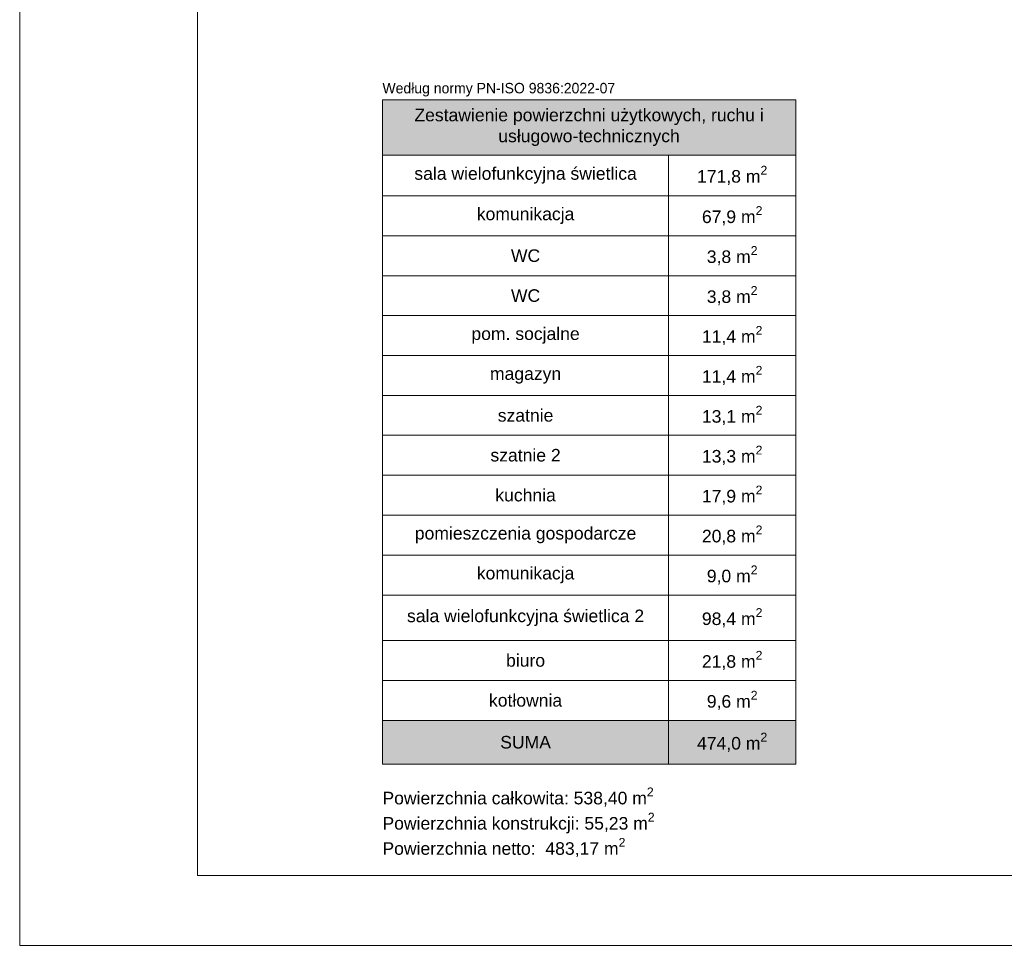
# Model space of a CAD drawing. Header units: millimetres. Extents: x 49908 to 79848, y -11883 to -3092.
# Tile 28 of 222: x 65908 to 67318, y -7293 to -5966. Entities that reach past the tile are written whole.
import ezdxf

# ---------------------------------------------------------------- set-up
doc = ezdxf.new("R2010")
doc.units = ezdxf.units.MM
doc.layers.get('0').update_dxf_attribs({"color": 9, "lineweight": 9})
doc.layers.add('A_CIENKA', color=9, linetype='Continuous', lineweight=9)
doc.styles.add('Arial', font='arial.ttf')
doc.styles.add('ROMANS', font='romanpl.shx', dxfattribs={"bigfont": 'romanbigpl.shx'})

# ---------------------------------------------------------------- blocks, each defined once
blk = doc.blocks.new('*T5')
at = {"layer": 'A_CIENKA', "color": 0, "lineweight": -2, "transparency": 16777216}
for p, q in [((0, 0), (591.9, 0)), ((0, 0), (0, -952.1)), ((591.9, 0), (591.9, -952.1)), ((0, -79.2), (591.9, -79.2)), ((409.9, -79.2), (409.9, -952.1)), ((0, -137.7), (591.9, -137.7)), ((0, -194.9), (591.9, -194.9)), ((0, -252.1), (591.9, -252.1)), ((0, -309.3), (591.9, -309.3)), ((0, -366.5), (591.9, -366.5)), ((0, -423.7), (591.9, -423.7)), ((0, -480.8), (591.9, -480.8)), ((0, -538), (591.9, -538)), ((0, -595.2), (591.9, -595.2)), ((0, -652.4), (591.9, -652.4)), ((0, -709.6), (591.9, -709.6)), ((0, -774.8), (591.9, -774.8)), ((0, -832), (591.9, -832)), ((0, -889.2), (591.9, -889.2)), ((0, -952.1), (591.9, -952.1))]:
    blk.add_line(p, q, dxfattribs=at)
at = {"layer": 'A_CIENKA', "color": 9, "true_color": 0xc7c8ca}
for points in [[(0, 0), (591.9, 0), (0, -79.2), (591.9, -79.2)], [(0, -889.2), (409.9, -889.2), (0, -952.1), (409.9, -952.1)], [(409.9, -889.2), (591.9, -889.2), (409.9, -952.1), (591.9, -952.1)]]:
    blk.add_solid(points, dxfattribs=at)
at = {"layer": 'A_CIENKA', "color": 0, "transparency": 16777216, "char_height": 18, "attachment_point": 5, "style": 'Arial'}
for s, insert, width in [('Zestawienie powierzchni użytkowych, ruchu i usługowo-technicznych', (295.9, -39.6), 580.445), ('sala wielofunkcyjna świetlica', (205, -108.4), 398.493), ('\\A1;171,8 m{\\H0.7x;\\S2^ ;}', (500.9, -108.4), 170.515), ('komunikacja', (205, -166.3), 398.493), ('\\A1;67,9 m{\\H0.7x;\\S2^ ;}', (500.9, -166.3), 170.515), ('\\A1;3,8 m{\\H0.7x;\\S2^ ;}', (500.9, -223.5), 170.515), ('WC', (205, -223.5), 398.493), ('\\A1;3,8 m{\\H0.7x;\\S2^ ;}', (500.9, -280.7), 170.515), ('WC', (205, -280.7), 398.493), ('\\A1;11,4 m{\\H0.7x;\\S2^ ;}', (500.9, -337.9), 170.515), ('pom. socjalne', (205, -337.9), 398.493), ('\\A1;11,4 m{\\H0.7x;\\S2^ ;}', (500.9, -395.1), 170.515), ('magazyn', (205, -395.1), 398.493), ('\\A1;13,1 m{\\H0.7x;\\S2^ ;}', (500.9, -452.3), 170.515), ('szatnie', (205, -452.3), 398.493), ('szatnie 2', (205, -509.4), 398.493), ('\\A1;13,3 m{\\H0.7x;\\S2^ ;}', (500.9, -509.4), 170.515), ('kuchnia', (205, -566.6), 398.493), ('\\A1;17,9 m{\\H0.7x;\\S2^ ;}', (500.9, -566.6), 170.515), ('pomieszczenia gospodarcze', (205, -623.8), 398.493), ('\\A1;20,8 m{\\H0.7x;\\S2^ ;}', (500.9, -623.8), 170.515), ('komunikacja', (205, -681), 398.493), ('\\A1;9,0 m{\\H0.7x;\\S2^ ;}', (500.9, -681), 170.515), ('sala wielofunkcyjna świetlica 2 ', (205, -742.2), 398.493), ('\\A1;98,4 m{\\H0.7x;\\S2^ ;}', (500.9, -742.2), 170.515), ('\\A1;21,8 m{\\H0.7x;\\S2^ ;}', (500.9, -803.4), 170.515), ('biuro', (205, -803.4), 398.493), ('kotłownia', (205, -860.6), 398.493), ('\\A1;9,6 m{\\H0.7x;\\S2^ ;}', (500.9, -860.6), 170.515), ('SUMA', (205, -920.6), 398.493), ('\\A1;474,0 m{\\H0.7x;\\S2^ ;}', (500.9, -920.6), 170.515)]:
    blk.add_mtext(s, dxfattribs=dict(at, insert=insert, width=width))

msp = doc.modelspace()

# ---------------------------------------------------------------- linework, layer by layer
at = {"layer": 'A_CIENKA', "color": 7, "true_color": 0xffffff}
msp.add_lwpolyline([(65907.7, -3092.1), (71847.7, -3092.1), (71847.7, -7292.6), (65907.7, -7292.6), (65907.7, -3092.1)], dxfattribs=at)
at = {"layer": 'A_CIENKA', "color": 2}
msp.add_lwpolyline([(66162.2, -3192.1), (71747.7, -3192.1), (71747.7, -7192.6), (66162.2, -7192.6)], close=True, dxfattribs=at)

# ---------------------------------------------------------------- block references
msp.add_blockref('*T5', (66427.2, -6081.1))

# ---------------------------------------------------------------- texts
at = {"ltscale": 0.5, "attachment_point": 1}
for s, insert, char_height, style in [('{\\Fromanpl,romanbigpl|c238;Według normy PN-ISO 9836:2022-07}', (66427.2, -6057), 15, 'ROMANS'), ('\\A1;Powierzchnia całkowita: 538,40 m{\\H0.7x;\\S2^ ;}\\PPowierzchnia konstrukcji: 55,23 m{\\H0.7x;\\S2^ ;}\\PPowierzchnia netto:  483,17 m{\\H0.7x;\\S2^ ;}', (66427.2, -7066.5), 18, 'Arial')]:
    msp.add_mtext_dynamic_manual_height_columns(s, width=539.959, gutter_width=66.9, heights=[0], dxfattribs=dict(at, insert=insert, char_height=char_height, style=style))

doc.saveas('drawing.dxf')
